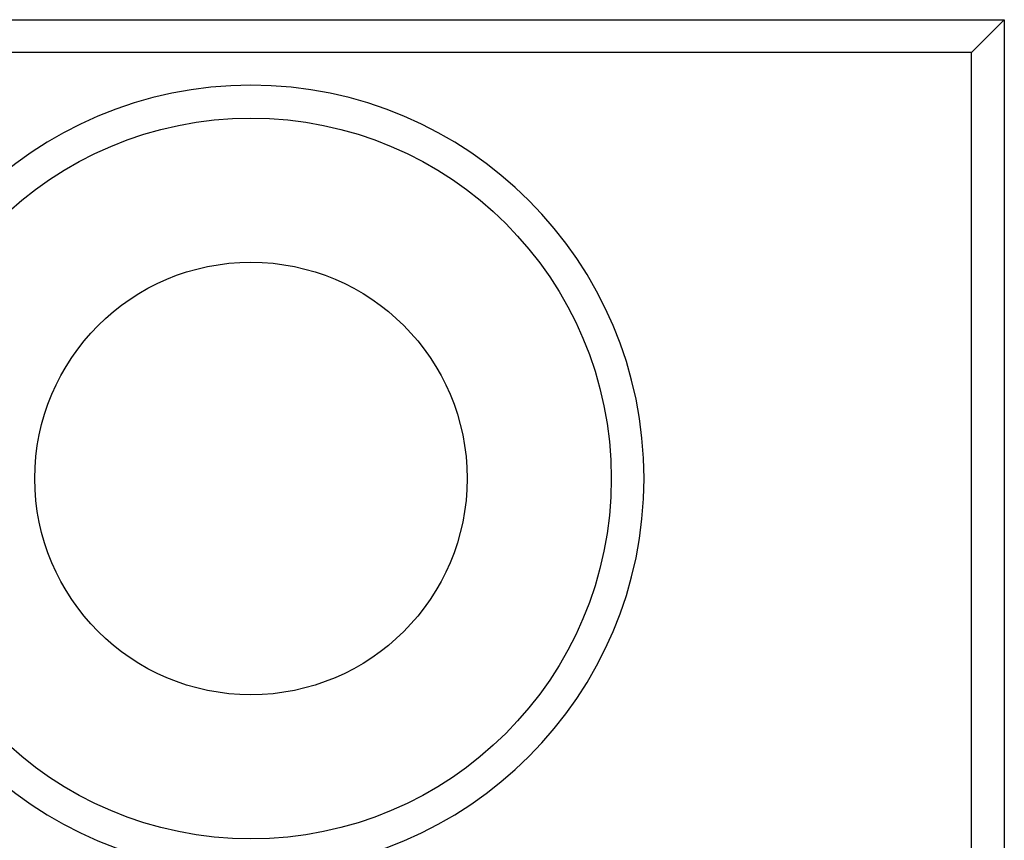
# Model space of a CAD drawing. Header units: millimetres. Extents: x 4330 to 4521, y 6615 to 6785.
# Tile 63 of 64: x 4421 to 4436, y 6773 to 6785. Entities that reach past the tile are written whole.
import ezdxf

# ---------------------------------------------------------------- set-up
doc = ezdxf.new("R2010")
doc.units = ezdxf.units.MM
doc.layers.add('1', color=7, linetype='CONTINUOUS', true_color=0xffffff)

msp = doc.modelspace()

# ---------------------------------------------------------------- linework, layer by layer
at = {"layer": '1', "color": 7, "linetype": 'Continuous'}
for p, q in [((4413.362, 6785.399), (4436.362, 6785.399)), ((4436.362, 6785.399), (4435.862, 6784.899)), ((4436.362, 6785.399), (4436.362, 6771.399)), ((4435.862, 6784.899), (4413.862, 6784.899)), ((4435.862, 6771.899), (4435.862, 6784.899))]:
    msp.add_line(p, q, dxfattribs=at)
at = {"layer": '1', "color": 7, "linetype": 'Continuous', "extrusion": (0, 0, -1)}
msp.add_circle((-4424.862, 6778.399), 6, dxfattribs=at)
at = {"layer": '1', "color": 7, "linetype": 'Continuous'}
for radius in [5.5, 3.3]:
    msp.add_circle((4424.862, 6778.399), radius, dxfattribs=at)

doc.saveas('drawing.dxf')
